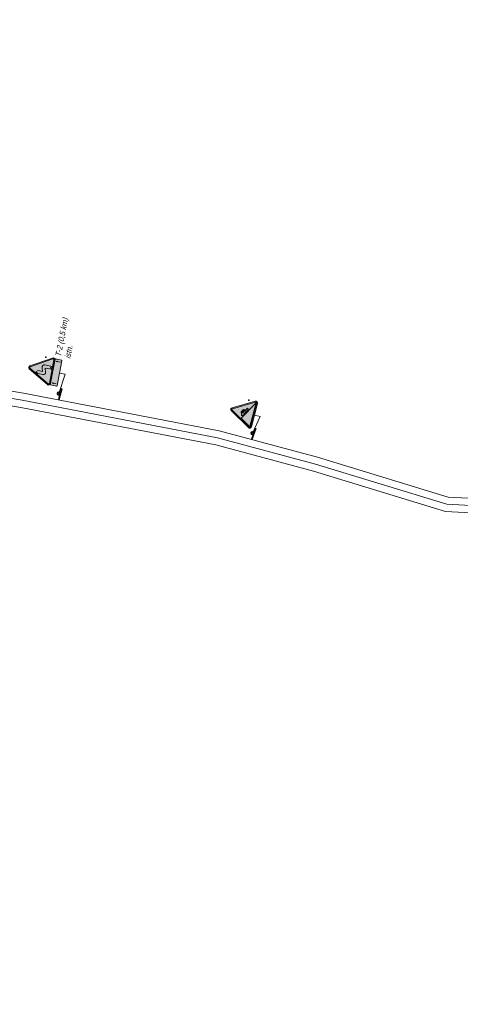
# Model space of a CAD drawing. Header units: metres. Extents: x 7599202 to 7605200, y 5484926 to 5487717.
# Tile 17 of 19: x 7604008 to 7604314, y 5485062 to 5485745. Entities that reach past the tile are written whole.
import ezdxf
from ezdxf.lldxf.tags import DXFTag

# ---------------------------------------------------------------- set-up
doc = ezdxf.new("R2010")
doc.units = ezdxf.units.M
doc.header["$MEASUREMENT"] = 0
doc.layers.get('0').update_dxf_attribs({"linetype": 'CONTINUOUS', "lineweight": 18})
doc.layers.add('0O', color=7, linetype='CONTINUOUS', lineweight=18)
doc.layers.add('0P', color=7, linetype='CONTINUOUS', lineweight=35)
doc.layers.add('_0', color=7, linetype='CONTINUOUS')
doc.styles.get("Standard").update_dxf_attribs({"font": 'IC-isocp.shx', "width": 0.75, "oblique": 15})
tags = doc.linetypes.add('DASHDOT', pattern=[1, 0.5, -0.25, 0, -0.25]).pattern_tags.tags
tags[10:11] = [DXFTag(74, 4), DXFTag(75, 0), DXFTag(340, '0'), DXFTag(46, 1.0), DXFTag(50, 0.0), DXFTag(44, 0.0), DXFTag(45, 0.0)]
tags[8:9] = [DXFTag(74, 4), DXFTag(75, 0), DXFTag(340, '0'), DXFTag(46, 1.0), DXFTag(50, 0.0), DXFTag(44, 0.0), DXFTag(45, 0.0)]
tags[6:7] = [DXFTag(74, 4), DXFTag(75, 0), DXFTag(340, '0'), DXFTag(46, 1.0), DXFTag(50, 0.0), DXFTag(44, 0.0), DXFTag(45, 0.0)]
tags[4:5] = [DXFTag(74, 4), DXFTag(75, 0), DXFTag(340, '0'), DXFTag(46, 1.0), DXFTag(50, 0.0), DXFTag(44, 0.0), DXFTag(45, 0.0)]

# ---------------------------------------------------------------- blocks, each defined once
blk = doc.blocks.new('A04')
h = blk.add_hatch(color=1)
h.dxf.hatch_style = 1
edge = h.paths.add_edge_path()
edge.add_line((-4.16, 0), (4.16, 0))
edge.add_arc((4.16, 0.63), 0.63, 270, 390)
edge.add_line((4.7, 0.94), (0.55, 8.15))
edge.add_arc((0, 7.83), 0.63, 30, 150)
edge.add_line((-0.55, 8.15), (-4.7, 0.95))
edge.add_arc((-4.16, 0.63), 0.63, 150, 270)
edge = h.paths.add_edge_path(flags=16)
edge.add_line((-4.16, 0.35), (4.16, 0.35))
edge.add_arc((4.16, 0.63), 0.28, 270, 390)
edge.add_line((4.4, 0.77), (0.24, 7.97))
edge.add_arc((0, 7.83), 0.28, 30, 150)
edge.add_line((-0.24, 7.97), (-4.4, 0.77))
edge.add_arc((-4.16, 0.63), 0.28, 150, 270)
h = blk.add_hatch(color=2)
h.dxf.hatch_style = 1
edge = h.paths.add_edge_path()
edge.add_line((-4.16, 0.35), (4.16, 0.35))
edge.add_arc((4.16, 0.63), 0.28, 270, 390)
edge.add_line((4.4, 0.77), (0.24, 7.97))
edge.add_arc((0, 7.83), 0.28, 30, 150)
edge.add_line((-0.24, 7.97), (-4.4, 0.77))
edge.add_arc((-4.16, 0.63), 0.28, 150, 270)
edge = h.paths.add_edge_path(flags=16)
edge.add_arc((1.05, 3.15), 0.788, 360, 466.6865)
edge.add_line((0.82, 3.9), (-0.52, 3.5))
edge.add_line((-0.52, 3.5), (-0.52, 4.99))
edge.add_line((-0.52, 4.99), (-1.05, 5.78))
edge.add_line((-1.05, 5.78), (-1.57, 4.99))
edge.add_line((-1.57, 4.99), (-1.57, 3.15))
edge.add_arc((-0.79, 3.15), 0.787, 180, 286.6865)
edge.add_line((-0.56, 2.4), (0.79, 2.8))
edge.add_line((0.79, 2.8), (0.79, 0.52))
edge.add_line((0.79, 0.52), (1.31, 1.05))
edge.add_line((1.31, 1.05), (1.84, 0.52))
edge.add_line((1.84, 0.52), (1.84, 3.15))
h = blk.add_hatch(color=7)
h.dxf.hatch_style = 1
edge = h.paths.add_edge_path()
edge.add_arc((1.05, 3.15), 0.788, 360, 466.6865)
edge.add_line((0.82, 3.9), (-0.52, 3.5))
edge.add_line((-0.52, 3.5), (-0.52, 4.99))
edge.add_line((-0.52, 4.99), (-1.05, 5.78))
edge.add_line((-1.05, 5.78), (-1.57, 4.99))
edge.add_line((-1.57, 4.99), (-1.57, 3.15))
edge.add_arc((-0.79, 3.15), 0.787, 180, 286.6865)
edge.add_line((-0.56, 2.4), (0.79, 2.8))
edge.add_line((0.79, 2.8), (0.79, 0.52))
edge.add_line((0.79, 0.52), (1.31, 1.05))
edge.add_line((1.31, 1.05), (1.84, 0.52))
edge.add_line((1.84, 0.52), (1.84, 3.15))
at = {"color": 1, "elevation": 2}
blk.add_lwpolyline([(-4.16, 0), (4.16, 0, 0.57735), (4.7, 0.94), (0.55, 8.15, 0.57735), (-0.55, 8.15), (-4.7, 0.94, 0.57735)], format="xyb", close=True, dxfattribs=at)
at = {"color": 2, "elevation": 2}
for points in [[(-4.16, 0.35), (4.16, 0.35, 0.57735), (4.4, 0.77), (0.24, 7.97, 0.57735), (-0.24, 7.97), (-4.4, 0.77, 0.57735)], [(-0.52, 4.99), (-0.52, 3.5), (0.82, 3.9, -0.502327), (1.84, 3.15), (1.84, 0.52), (1.31, 1.05), (0.79, 0.52), (0.79, 2.8), (-0.56, 2.4, -0.502327), (-1.57, 3.15), (-1.57, 4.99), (-1.05, 5.78)]]:
    blk.add_lwpolyline(points, format="xyb", close=True, dxfattribs=at)
at = {"color": 7, "elevation": 2}
for points in [[(1.31, 1.05), (0.79, 0.52), (0.79, 2.8), (-0.56, 2.4, -0.502327), (-1.57, 3.15), (-1.57, 4.99), (-1.05, 5.78), (-0.52, 4.99), (-0.52, 3.5), (0.82, 3.9, -0.502327), (1.84, 3.15), (1.84, 0.52)], [(1.84, 3.15, 0.502327), (0.82, 3.9), (-0.52, 3.5), (-0.52, 4.99), (-1.05, 5.78), (-1.57, 4.99), (-1.57, 3.15, 0.502327), (-0.56, 2.4), (0.79, 2.8), (0.79, 0.52), (1.31, 1.05), (1.84, 0.52)]]:
    blk.add_lwpolyline(points, format="xyb", close=True, dxfattribs=at)
blk = doc.blocks.new('A-4')
at = {"layer": '_0'}
blk.add_point((4.5, 3.25, 2), dxfattribs=at)
blk.add_blockref('A04', (0, 0))
blk = doc.blocks.new('A022')
h = blk.add_hatch(color=1)
h.dxf.hatch_style = 1
edge = h.paths.add_edge_path()
edge.add_line((-4.16, 0), (4.16, 0))
edge.add_arc((4.16, 0.63), 0.63, 270, 390)
edge.add_line((4.7, 0.94), (0.55, 8.15))
edge.add_arc((0, 7.83), 0.63, 30, 150)
edge.add_line((-0.55, 8.15), (-4.7, 0.95))
edge.add_arc((-4.16, 0.63), 0.63, 150, 270)
edge = h.paths.add_edge_path(flags=16)
edge.add_line((-4.16, 0.35), (4.16, 0.35))
edge.add_arc((4.16, 0.63), 0.28, 270, 390)
edge.add_line((4.4, 0.77), (0.24, 7.97))
edge.add_arc((0, 7.83), 0.28, 30, 150)
edge.add_line((-0.24, 7.97), (-4.4, 0.77))
edge.add_arc((-4.16, 0.63), 0.28, 150, 270)
h = blk.add_hatch(color=2)
h.dxf.hatch_style = 1
edge = h.paths.add_edge_path()
edge.add_line((-4.16, 0.35), (4.16, 0.35))
edge.add_arc((4.16, 0.63), 0.28, 270, 390)
edge.add_line((4.4, 0.77), (0.24, 7.97))
edge.add_arc((0, 7.83), 0.28, 30, 150)
edge.add_line((-0.24, 7.97), (-4.4, 0.77))
edge.add_arc((-4.16, 0.63), 0.28, 150, 270)
edge = h.paths.add_edge_path(flags=16)
edge.add_line((0.95, 4.16), (-0.08, 4.75))
edge.add_line((-0.08, 4.75), (-1.17, 4.37))
edge.add_line((-1.17, 4.37), (-1.28, 4.19))
edge.add_line((-1.28, 4.19), (-1.24, 4.05))
edge.add_line((-1.24, 4.05), (-1.1, 3.97))
edge.add_arc((-0.87, 3.84), 0.262, 150.3643, 330.3643)
edge.add_line((-0.65, 3.71), (0.72, 2.93))
edge.add_arc((0.95, 2.8), 0.262, 150.3643, 330.3643)
edge.add_line((1.18, 2.67), (1.32, 2.59))
edge.add_line((1.32, 2.59), (1.46, 2.63))
edge.add_line((1.46, 2.63), (1.67, 3))
edge.add_line((1.67, 3), (0.95, 3.41))
edge.add_line((0.95, 3.41), (0.95, 4.16))
edge = h.paths.add_edge_path(flags=16)
edge.add_line((-2.14, 4.27), (-4.22, 0.67))
edge.add_arc((-4.16, 0.63), 0.07, 150, 270)
edge.add_line((-4.16, 0.56), (4.28, 0.56))
edge.add_line((4.28, 0.56), (-2.14, 4.27))
h = blk.add_hatch(color=7)
h.dxf.hatch_style = 1
edge = h.paths.add_edge_path()
edge.add_line((0.95, 4.16), (-0.08, 4.75))
edge.add_line((-0.08, 4.75), (-1.17, 4.37))
edge.add_line((-1.17, 4.37), (-1.28, 4.19))
edge.add_line((-1.28, 4.19), (-1.24, 4.05))
edge.add_line((-1.24, 4.05), (-1.1, 3.97))
edge.add_arc((-0.87, 3.84), 0.262, 150.3643, 330.3643)
edge.add_line((-0.65, 3.71), (0.72, 2.93))
edge.add_arc((0.95, 2.8), 0.262, 150.3643, 330.3643)
edge.add_line((1.18, 2.67), (1.32, 2.59))
edge.add_line((1.32, 2.59), (1.46, 2.63))
edge.add_line((1.46, 2.63), (1.67, 3))
edge.add_line((1.67, 3), (0.95, 3.41))
edge.add_line((0.95, 3.41), (0.95, 4.16))
edge = h.paths.add_edge_path()
edge.add_line((-2.14, 4.27), (-4.22, 0.67))
edge.add_arc((-4.16, 0.63), 0.07, 150, 270)
edge.add_line((-4.16, 0.56), (4.28, 0.56))
edge.add_line((4.28, 0.56), (-2.14, 4.27))
h.paths.add_polyline_path([(-0.39, 4.17), (-0.19, 4.51), (0.4, 4.17), (0.21, 3.83)], flags=16)
h.paths.add_polyline_path([(0.3, 3.78), (0.49, 4.12), (0.84, 3.92), (0.84, 3.47)], flags=17)
h = blk.add_hatch(color=2)
h.dxf.hatch_style = 1
h.paths.add_polyline_path([(-0.39, 4.17), (-0.19, 4.51), (0.4, 4.17), (0.21, 3.83)])
h.paths.add_polyline_path([(0.3, 3.78), (0.49, 4.12), (0.84, 3.92), (0.84, 3.47)])
at = {"color": 1, "elevation": 2}
blk.add_lwpolyline([(-4.16, 0), (4.16, 0, 0.57735), (4.7, 0.94), (0.55, 8.15, 0.57735), (-0.55, 8.15), (-4.7, 0.94, 0.57735)], format="xyb", close=True, dxfattribs=at)
at = {"color": 2, "elevation": 2}
for points in [[(-4.16, 0.35), (4.16, 0.35, 0.57735), (4.4, 0.77), (0.24, 7.97, 0.57735), (-0.24, 7.97), (-4.4, 0.77, 0.57735)], [(4.28, 0.56), (-4.16, 0.56, -0.57735), (-4.22, 0.67), (-2.14, 4.27)], [(-0.08, 4.75), (0.95, 4.16), (0.95, 3.41), (1.67, 3), (1.46, 2.63), (1.32, 2.59), (1.18, 2.67, -1), (0.72, 2.93), (-0.65, 3.71, -1), (-1.1, 3.97), (-1.24, 4.05), (-1.28, 4.19), (-1.17, 4.37)]]:
    blk.add_lwpolyline(points, format="xyb", close=True, dxfattribs=at)
at = {"color": 7, "elevation": 2}
for points in [[(-4.16, 0.56), (4.28, 0.56), (-2.14, 4.27), (-4.22, 0.67, 0.57735)], [(-2.14, 4.27), (-4.22, 0.67, 0.57735), (-4.16, 0.56), (4.28, 0.56)], [(-1.28, 4.19), (-1.24, 4.05), (-1.1, 3.97, 1), (-0.65, 3.71), (0.72, 2.93, 1), (1.18, 2.67), (1.32, 2.59), (1.46, 2.63), (1.67, 3), (0.95, 3.41), (0.95, 4.16), (-0.08, 4.75), (-1.17, 4.37)], [(0.95, 4.16), (-0.08, 4.75), (-1.17, 4.37), (-1.28, 4.19), (-1.24, 4.05), (-1.1, 3.97, 1), (-0.65, 3.71), (0.72, 2.93, 1), (1.18, 2.67), (1.32, 2.59), (1.46, 2.63), (1.67, 3), (0.95, 3.41)]]:
    blk.add_lwpolyline(points, format="xyb", close=True, dxfattribs=at)
for points in [[(0.21, 3.83), (0.4, 4.17), (-0.19, 4.51), (-0.39, 4.17)], [(-0.39, 4.17), (-0.19, 4.51), (0.4, 4.17), (0.21, 3.83)], [(0.49, 4.12), (0.3, 3.78), (0.84, 3.47), (0.84, 3.92)], [(0.3, 3.78), (0.49, 4.12), (0.84, 3.92), (0.84, 3.47)]]:
    blk.add_lwpolyline(points, close=True, dxfattribs=at)
at = {"color": 2, "elevation": 2}
for points in [[(-0.19, 4.51), (0.4, 4.17), (0.21, 3.83), (-0.39, 4.17)], [(0.49, 4.12), (0.84, 3.92), (0.84, 3.47), (0.3, 3.78)]]:
    blk.add_lwpolyline(points, close=True, dxfattribs=at)
blk = doc.blocks.new('A-22')
at = {"layer": '_0'}
blk.add_point((4.5, 3.25, 2), dxfattribs=at)
at = {"color": 7}
blk.add_blockref('A022', (0, 0), dxfattribs=at)

msp = doc.modelspace()

# ---------------------------------------------------------------- hatches: boundary and pattern name
h = msp.add_hatch(color=7)
h.paths.add_polyline_path([(7604029.36, 5485492.45, 0.414214), (7604029.7, 5485491.96), (7604033.68, 5485491.19, 0.414214), (7604034.17, 5485491.53), (7604037.48, 5485508.74, 0.414214), (7604037.14, 5485509.23), (7604033.16, 5485510, 0.414214), (7604032.66, 5485509.66)])
h.paths.add_polyline_path([(7604029.57, 5485492.41, 0.414214), (7604029.74, 5485492.17), (7604033.72, 5485491.4, 0.414214), (7604033.97, 5485491.57), (7604037.27, 5485508.78, 0.414214), (7604037.1, 5485509.03), (7604033.12, 5485509.79, 0.414214), (7604032.87, 5485509.62)], flags=16)
msp.add_hatch(color=2).paths.add_polyline_path([(7604029.57, 5485492.41, 0.414214), (7604029.74, 5485492.17), (7604033.72, 5485491.4, 0.414214), (7604033.97, 5485491.57), (7604037.27, 5485508.78, 0.414214), (7604037.1, 5485509.03), (7604033.12, 5485509.79, 0.414214), (7604032.87, 5485509.62)])
at = {"linetype": 'Continuous'}
h = msp.add_hatch(color=256, dxfattribs=at)
h.dxf.hatch_style = 1
h.paths.add_polyline_path([(7604034.56, 5485508.91), (7604033.14, 5485508.42), (7604034.27, 5485507.44), (7604034.37, 5485507.92), (7604034.46, 5485508.43)])
h.paths.add_polyline_path([(7604036.57, 5485508.02), (7604036.47, 5485507.52), (7604034.37, 5485507.92), (7604034.46, 5485508.43)])
h = msp.add_hatch(color=256, dxfattribs=at)
h.dxf.hatch_style = 1
h.paths.add_polyline_path([(7604031.4, 5485492.45), (7604030.26, 5485493.43), (7604031.68, 5485493.92), (7604031.59, 5485493.44), (7604031.49, 5485492.93)])
h.paths.add_polyline_path([(7604033.6, 5485492.53), (7604033.69, 5485493.03), (7604031.59, 5485493.44), (7604031.49, 5485492.93)])

# ---------------------------------------------------------------- linework, layer by layer
at = {"color": 7}
msp.add_lwpolyline([(7604033.68, 5485491.19), (7604029.7, 5485491.96, -0.414214), (7604029.36, 5485492.45), (7604032.66, 5485509.66, -0.414214), (7604033.16, 5485510), (7604037.14, 5485509.23, -0.414214), (7604037.48, 5485508.74), (7604034.17, 5485491.53, -0.414214)], format="xyb", close=True, dxfattribs=at)
at = {"color": 2, "const_width": 0.14}
msp.add_lwpolyline([(7604033.72, 5485491.4), (7604029.74, 5485492.17, -0.414214), (7604029.57, 5485492.41), (7604032.87, 5485509.62, -0.414214), (7604033.12, 5485509.79), (7604037.1, 5485509.03, -0.414214), (7604037.27, 5485508.78), (7604033.97, 5485491.57, -0.414214)], format="xyb", close=True, dxfattribs=at)
at = {"color": 5, "linetype": 'Continuous'}
for points in [[(7603938.89, 5485498.14), (7604010.69, 5485486.23), (7604146.54, 5485460.13), (7604214.86, 5485441.85), (7604305.45, 5485414.17), (7604333.06, 5485412.75)], [(7603938.43, 5485488.08), (7604008.92, 5485476.38), (7604144.3, 5485450.38), (7604212.1, 5485432.23), (7604303.71, 5485404.25), (7604334.3, 5485402.67)]]:
    msp.add_lwpolyline(points, dxfattribs=at)
at = {"color": 5, "linetype": 'DASHDOT', "ltscale": 10}
msp.add_lwpolyline([(7603938.66, 5485493.11), (7604009.81, 5485481.31), (7604145.42, 5485455.25), (7604213.48, 5485437.04), (7604304.58, 5485409.21), (7604333.68, 5485407.71)], dxfattribs=at)
at = {"layer": '0O'}
for p, q in [((7604039.75, 5485499.38), (7604035.33, 5485485.95)), ((7604035.83, 5485500.13), (7604039.75, 5485499.38)), ((7604171.12, 5485471.05), (7604174.99, 5485470.04)), ((7604174.99, 5485470.04), (7604169.75, 5485458.53))]:
    msp.add_line(p, q, dxfattribs=at)
at = {"layer": '0P'}
for p, q in [((7604035.21, 5485481.83), (7604037.37, 5485489.53)), ((7604169.23, 5485454.44), (7604172.13, 5485461.89))]:
    msp.add_line(p, q, dxfattribs=at)
for centre in [(7604035.33, 5485485.95), (7604169.75, 5485458.53)]:
    msp.add_circle(centre, 1, dxfattribs=at)

# ---------------------------------------------------------------- block references
at = {"linetype": 'Continuous', "xscale": 2, "yscale": 2, "zscale": 2}
for name, p, rotation in [('A-4', (7604031.01, 5485501.06), 79.14177740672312), ('A-22', (7604171.12, 5485471.05, -4), 75.49694686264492)]:
    msp.add_blockref(name, p, dxfattribs=dict(at, rotation=rotation))

# ---------------------------------------------------------------- texts
at = {"layer": '0O', "insert": (7604032.72, 5485511.91, 0), "char_height": 4, "width": 69.5411, "attachment_point": 1, "rotation": 79.14178}
msp.add_mtext('T{\\Fic-isocp.shx|c1;-2 (0,5 km)\\Pistn.}', dxfattribs=at)

doc.saveas('drawing.dxf')
